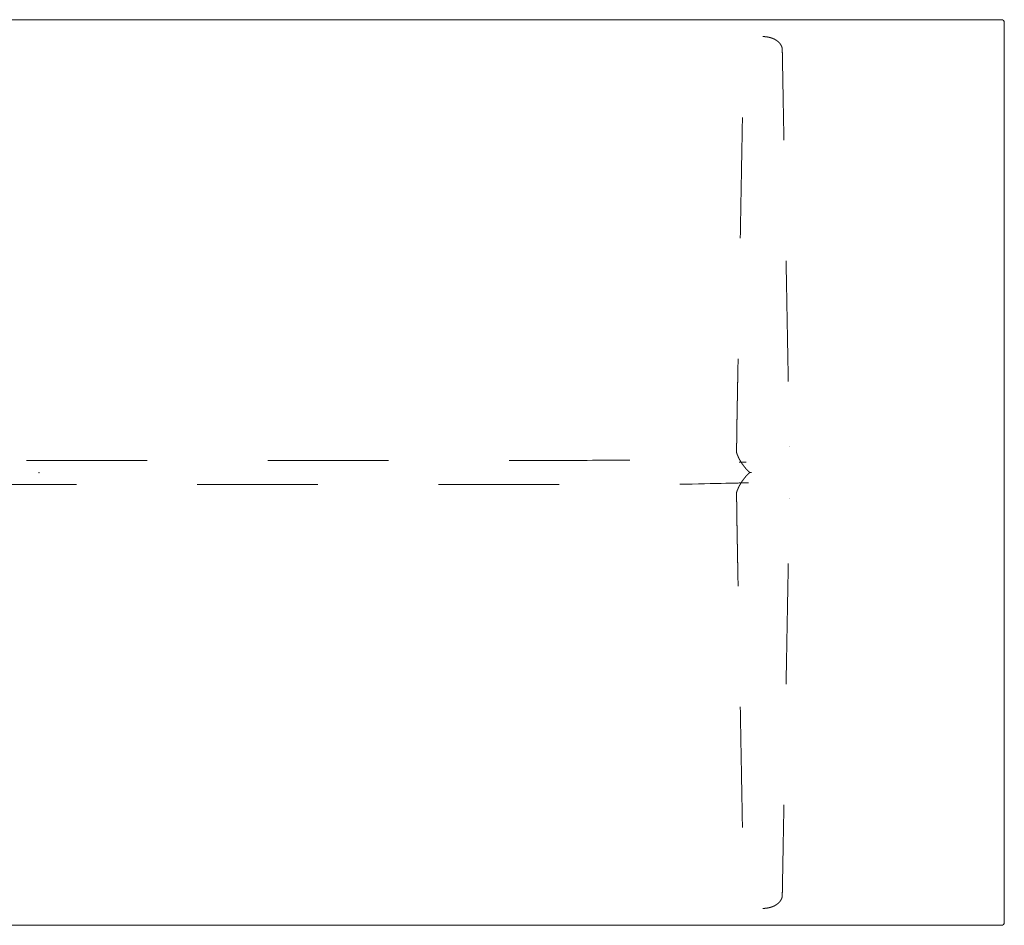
# Model space of a CAD drawing. Header units: metres. Extents: x -0.56 to 3.25, y -0.56 to 0.56.
# Tile 23 of 23: x 2.43 to 3.25, y -0.38 to 0.38. Entities that reach past the tile are written whole.
import ezdxf

# ---------------------------------------------------------------- set-up
doc = ezdxf.new("R2010")
doc.units = ezdxf.units.M
doc.header["$MEASUREMENT"] = 0
doc.linetypes.add('Dash Style-1', pattern=[0.10582, 0.0529, -0.05292])
for name, color, linetype, lineweight in [('72_VITRA_HRESID_D2_TB_FOOT_UNDER', 8, 'Dash Style-1', 5), ('72_VITRA_HRESID_D2_TB_TABLE_TOP', 7, 'Continuous', 5), ('D2SNAP', 1, 'Continuous', 5)]:
    doc.layers.add(name, color=color, linetype=linetype, lineweight=lineweight)
doc.layers.add('72_VITRA_INSERT', color=7, linetype='Continuous')

# ---------------------------------------------------------------- blocks, each defined once
blk = doc.blocks.new('72_VITRA_HRESID_D2_BELLEVILLE_TABLE_BISTRO_1600_X_750_FOOT_UNDER')
at = {"layer": '72_VITRA_HRESID_D2_TB_FOOT_UNDER'}
for points, weights, knots in [([(0.6, 0.361), (0.59958, 0.361), (0.59916, 0.36098), (0.59875, 0.36097), (0.59843, 0.36095), (0.59812, 0.36092), (0.59781, 0.3609), (0.59749, 0.36087), (0.59718, 0.36083), (0.59687, 0.36079), (0.59666, 0.36076), (0.59645, 0.36073), (0.59622, 0.36069), (0.59598, 0.36065), (0.59564, 0.36058), (0.5953, 0.36052), (0.59497, 0.36044), (0.59464, 0.36037), (0.59442, 0.36031), (0.59421, 0.36026), (0.59395, 0.36018), (0.5937, 0.36011), (0.59344, 0.36003), (0.59317, 0.35995), (0.59297, 0.35988), (0.59278, 0.35982), (0.59258, 0.35975), (0.59238, 0.35967), (0.59218, 0.3596), (0.59198, 0.35952), (0.59178, 0.35944), (0.59158, 0.35936), (0.59132, 0.35924), (0.59106, 0.35913), (0.5908, 0.359), (0.59055, 0.35887), (0.59036, 0.35878), (0.59018, 0.35868), (0.59, 0.35859), (0.58983, 0.35849), (0.58966, 0.3584), (0.5895, 0.3583), (0.58932, 0.35819), (0.58914, 0.35808), (0.58896, 0.35796), (0.58879, 0.35785), (0.58864, 0.35774), (0.58849, 0.35764), (0.58833, 0.35752), (0.58816, 0.3574), (0.58798, 0.35726), (0.5878, 0.35711), (0.58763, 0.35697), (0.58746, 0.35683), (0.5873, 0.35668), (0.58714, 0.35654), (0.58699, 0.35639), (0.58684, 0.35625), (0.58668, 0.35609), (0.58652, 0.35593), (0.58638, 0.35577), (0.58624, 0.35561), (0.58612, 0.35546), (0.58599, 0.35531), (0.5859, 0.35518), (0.5858, 0.35506), (0.58573, 0.35496), (0.58566, 0.35487), (0.58556, 0.35472), (0.58546, 0.35458), (0.58534, 0.35439), (0.58522, 0.35421), (0.58513, 0.35405), (0.58504, 0.35389), (0.58496, 0.35373), (0.58487, 0.35357), (0.5848, 0.35341), (0.58472, 0.35325), (0.58467, 0.35314), (0.58462, 0.35303), (0.58457, 0.3529), (0.58452, 0.35277), (0.58445, 0.35259), (0.58439, 0.35241), (0.58433, 0.35221), (0.58427, 0.352), (0.58422, 0.3518), (0.58417, 0.3516), (0.58413, 0.35139), (0.58409, 0.35119), (0.58407, 0.35099), (0.58404, 0.35079), (0.58403, 0.35064), (0.58402, 0.35049), (0.58401, 0.35034), (0.584, 0.35019), (0.584, 0.35), (0.58152, 0.21275), (0.57904, 0.07551), (0.57868, 0.05555), (0.57832, 0.03559), (0.5783, 0.03487), (0.57829, 0.03416), (0.57828, 0.03344), (0.57827, 0.03274), (0.57826, 0.03204), (0.57825, 0.03137), (0.57824, 0.03069), (0.57824, 0.03004), (0.57823, 0.02939), (0.57823, 0.02876), (0.57822, 0.02813), (0.57822, 0.02753), (0.57822, 0.02693), (0.57822, 0.02636), (0.57822, 0.02578), (0.57822, 0.02523), (0.57822, 0.02517), (0.57822, 0.02512), (0.57811, 0.02172), (0.578, 0.01833), (0.578, 0.01832), (0.578, 0.0183), (0.57797, 0.01724), (0.57823, 0.01621), (0.57823, 0.01621), (0.57823, 0.01621), (0.57823, 0.0162), (0.57823, 0.0162), (0.57835, 0.01572), (0.57853, 0.01526), (0.57853, 0.01526), (0.57853, 0.01526), (0.57864, 0.01496), (0.57877, 0.01465), (0.57889, 0.01434), (0.57909, 0.01389), (0.57928, 0.01344), (0.57953, 0.01289), (0.57979, 0.01234), (0.58008, 0.01176), (0.58037, 0.01118), (0.58068, 0.01061), (0.58099, 0.01004), (0.58132, 0.00948), (0.58164, 0.00892), (0.58199, 0.00837), (0.58234, 0.00783), (0.5827, 0.00729), (0.58306, 0.00676), (0.58344, 0.00623), (0.58382, 0.00571), (0.58421, 0.0052), (0.58461, 0.00468), (0.58504, 0.00417), (0.58546, 0.00366), (0.58578, 0.00329), (0.58611, 0.00293), (0.58632, 0.0027), (0.58652, 0.00248), (0.58684, 0.00214), (0.58715, 0.00181), (0.58758, 0.00138), (0.588, 0.00096), (0.58845, 0.00054), (0.58846, 0.00054), (0.58846, 0.00053), (0.58866, 0.00035), (0.5889, 0.00022), (0.589, 0.00017), (0.58911, 0.00012), (0.58932, 0.00001), (0.58957, 0), (0.58968, 0), (0.5898, 0), (0.58981, 0), (0.58982, 0), (0.6, 0), (0.61018, 0), (0.61019, 0), (0.6102, 0), (0.61032, 0), (0.61043, 0), (0.61068, 0.00001), (0.61089, 0.00012), (0.611, 0.00017), (0.6111, 0.00022), (0.61134, 0.00035), (0.61154, 0.00053), (0.61154, 0.00054), (0.61155, 0.00054), (0.612, 0.00096), (0.61242, 0.00138), (0.61285, 0.00181), (0.61316, 0.00214), (0.61348, 0.00248), (0.61368, 0.0027), (0.61389, 0.00293), (0.61422, 0.00329), (0.61454, 0.00366), (0.61496, 0.00417), (0.61539, 0.00468), (0.61579, 0.0052), (0.61618, 0.00571), (0.61656, 0.00623), (0.61694, 0.00676), (0.6173, 0.00729), (0.61766, 0.00783), (0.61801, 0.00837), (0.61836, 0.00892), (0.61868, 0.00948), (0.61901, 0.01004), (0.61932, 0.01061), (0.61963, 0.01118), (0.61992, 0.01176), (0.62021, 0.01234), (0.62047, 0.01289), (0.62072, 0.01344), (0.62091, 0.01389), (0.62111, 0.01434), (0.62123, 0.01465), (0.62136, 0.01496), (0.62147, 0.01526), (0.62147, 0.01526), (0.62147, 0.01526), (0.62165, 0.01572), (0.62177, 0.0162), (0.62177, 0.0162), (0.62177, 0.01621), (0.62177, 0.01621), (0.62177, 0.01621), (0.62203, 0.01724), (0.622, 0.0183), (0.622, 0.01832), (0.622, 0.01833), (0.62189, 0.02172), (0.62178, 0.02512), (0.62178, 0.02517), (0.62178, 0.02523), (0.62178, 0.02578), (0.62178, 0.02636), (0.62178, 0.02693), (0.62178, 0.02753), (0.62178, 0.02813), (0.62177, 0.02876), (0.62177, 0.02939), (0.62176, 0.03004), (0.62176, 0.03069), (0.62175, 0.03137), (0.62174, 0.03204), (0.62173, 0.03274), (0.62172, 0.03344), (0.62171, 0.03416), (0.6217, 0.03487), (0.62168, 0.03559), (0.62132, 0.05555), (0.62096, 0.07551), (0.61848, 0.21275), (0.616, 0.35), (0.616, 0.35019), (0.61599, 0.35034), (0.61598, 0.35049), (0.61597, 0.35064), (0.61596, 0.35079), (0.61593, 0.35099), (0.61591, 0.35119), (0.61587, 0.35139), (0.61583, 0.3516), (0.61578, 0.3518), (0.61573, 0.352), (0.61567, 0.35221), (0.61561, 0.35241), (0.61555, 0.35259), (0.61548, 0.35277), (0.61543, 0.3529), (0.61538, 0.35303), (0.61533, 0.35314), (0.61528, 0.35325), (0.6152, 0.35341), (0.61513, 0.35357), (0.61504, 0.35373), (0.61496, 0.35389), (0.61487, 0.35405), (0.61478, 0.35421), (0.61466, 0.35439), (0.61454, 0.35458), (0.61444, 0.35472), (0.61434, 0.35487), (0.61427, 0.35496), (0.6142, 0.35506), (0.6141, 0.35518), (0.61401, 0.35531), (0.61388, 0.35546), (0.61376, 0.35561), (0.61362, 0.35577), (0.61348, 0.35593), (0.61332, 0.35609), (0.61316, 0.35625), (0.61301, 0.35639), (0.61286, 0.35654), (0.6127, 0.35668), (0.61254, 0.35683), (0.61237, 0.35697), (0.6122, 0.35711), (0.61202, 0.35726), (0.61184, 0.3574), (0.61167, 0.35752), (0.61151, 0.35764), (0.61136, 0.35774), (0.61121, 0.35785), (0.61104, 0.35796), (0.61086, 0.35808), (0.61068, 0.35819), (0.6105, 0.3583), (0.61034, 0.3584), (0.61017, 0.35849), (0.61, 0.35859), (0.60982, 0.35868), (0.60964, 0.35878), (0.60945, 0.35887), (0.6092, 0.359), (0.60894, 0.35913), (0.60868, 0.35924), (0.60842, 0.35936), (0.60822, 0.35944), (0.60802, 0.35952), (0.60782, 0.3596), (0.60762, 0.35967), (0.60742, 0.35975), (0.60722, 0.35982), (0.60703, 0.35988), (0.60683, 0.35995), (0.60656, 0.36003), (0.6063, 0.36011), (0.60605, 0.36018), (0.60579, 0.36026), (0.60558, 0.36031), (0.60536, 0.36037), (0.60503, 0.36044), (0.6047, 0.36052), (0.60436, 0.36058), (0.60402, 0.36065), (0.60378, 0.36069), (0.60355, 0.36073), (0.60334, 0.36076), (0.60313, 0.36079), (0.60282, 0.36083), (0.60251, 0.36087), (0.60219, 0.3609), (0.60188, 0.36092), (0.60157, 0.36095), (0.60125, 0.36097), (0.60084, 0.36098), (0.60042, 0.361), (0.6, 0.361)], [1, 1, 1, 1, 1, 1, 1, 1, 1, 1, 1, 1, 1, 1, 1, 1, 1, 1, 1, 1, 1, 1, 1, 1, 1, 1, 1, 1, 1, 1, 1, 1, 1, 1, 1, 1, 1, 1, 1, 1, 1, 1, 1, 1, 1, 1, 1, 1, 1, 1, 1, 1, 1, 1, 1, 1, 1, 1, 1, 1, 1, 1, 1, 1, 1, 1, 1, 1, 1, 1, 1, 1, 1, 1, 1, 1, 1, 1, 1, 1, 1, 1, 1, 1, 1, 1, 1, 1, 1, 1, 1, 1, 1, 1, 1, 1, 1, 1, 1, 1, 1, 1, 1, 1, 1, 1, 1, 1, 1, 1, 1, 1, 1, 1, 1, 1, 1, 1, 1, 1, 1, 1, 1, 0.990949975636, 1, 1, 1, 1, 1, 0.99803479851, 1, 1, 1, 1, 1, 1, 1, 1, 1, 1, 1, 1, 1, 1, 1, 1, 1, 1, 1, 1, 1, 1, 1, 1, 1, 1, 1, 1, 1, 1, 1, 1, 1, 1, 1, 1, 1, 0.990926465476, 1, 1, 1, 0.97345508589, 1, 1, 1, 0.99998029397, 1, 1, 1, 0.999980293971, 1, 1, 1, 0.97345508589, 1, 1, 1, 0.990926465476, 1, 1, 1, 1, 1, 1, 1, 1, 1, 1, 1, 1, 1, 1, 1, 1, 1, 1, 1, 1, 1, 1, 1, 1, 1, 1, 1, 1, 1, 1, 1, 1, 1, 1, 1, 1, 1, 0.998034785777, 1, 1, 1, 1, 1, 0.990949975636, 1, 1, 1, 1, 1, 1, 1, 1, 1, 1, 1, 1, 1, 1, 1, 1, 1, 1, 1, 1, 1, 1, 1, 1, 1, 1, 1, 1, 1, 1, 1, 1, 1, 1, 1, 1, 1, 1, 1, 1, 1, 1, 1, 1, 1, 1, 1, 1, 1, 1, 1, 1, 1, 1, 1, 1, 1, 1, 1, 1, 1, 1, 1, 1, 1, 1, 1, 1, 1, 1, 1, 1, 1, 1, 1, 1, 1, 1, 1, 1, 1, 1, 1, 1, 1, 1, 1, 1, 1, 1, 1, 1, 1, 1, 1, 1, 1, 1, 1, 1, 1, 1, 1, 1, 1, 1, 1, 1, 1, 1, 1, 1, 1, 1, 1, 1, 1, 1, 1, 1, 1, 1, 1], [0, 0, 0, 0.000508, 0.000508, 0.001016, 0.001016, 0.001524, 0.001524, 0.002032, 0.002032, 0.00254, 0.00254, 0.003048, 0.003048, 0.003556, 0.003556, 0.004064, 0.004064, 0.004572, 0.004572, 0.00508, 0.00508, 0.005588, 0.005588, 0.006096, 0.006096, 0.006604, 0.006604, 0.007112, 0.007112, 0.007619, 0.007619, 0.008127, 0.008127, 0.008635, 0.008635, 0.009143, 0.009143, 0.009651, 0.009651, 0.010159, 0.010159, 0.010667, 0.010667, 0.011175, 0.011175, 0.011683, 0.011683, 0.012191, 0.012191, 0.012699, 0.012699, 0.013207, 0.013207, 0.013715, 0.013715, 0.014223, 0.014223, 0.014731, 0.014731, 0.015239, 0.015239, 0.015747, 0.015747, 0.016255, 0.016255, 0.016763, 0.016763, 0.017271, 0.017271, 0.017779, 0.017779, 0.018287, 0.018287, 0.018795, 0.018795, 0.019303, 0.019303, 0.019811, 0.019811, 0.020319, 0.020319, 0.020827, 0.020827, 0.021335, 0.021335, 0.021843, 0.021843, 0.02235, 0.02235, 0.022858, 0.022858, 0.023366, 0.023366, 0.023874, 0.023874, 0.024382, 0.024382, 0.386828, 0.386828, 0.439542, 0.439542, 0.441431, 0.441431, 0.44332, 0.44332, 0.445209, 0.445209, 0.447097, 0.447097, 0.448986, 0.448986, 0.450875, 0.450875, 0.452764, 0.452764, 0.454653, 0.454653, 0.454851, 0.454851, 0.466508, 0.466508, 0.466552, 0.466552, 0.470162, 0.470162, 0.470166, 0.470166, 0.470188, 0.470188, 0.471868, 0.471868, 0.471872, 0.471872, 0.472972, 0.472972, 0.474072, 0.474072, 0.475172, 0.475172, 0.476272, 0.476272, 0.477372, 0.477372, 0.478472, 0.478472, 0.479572, 0.479572, 0.480672, 0.480672, 0.481772, 0.481772, 0.482872, 0.482872, 0.483972, 0.483972, 0.485072, 0.485072, 0.486172, 0.486172, 0.487272, 0.487272, 0.488372, 0.488372, 0.489472, 0.489472, 0.489488, 0.489488, 0.489971, 0.489971, 0.49018, 0.49018, 0.490605, 0.490605, 0.490815, 0.490815, 0.490831, 0.490831, 0.509169, 0.509169, 0.509185, 0.509185, 0.509395, 0.509395, 0.50982, 0.50982, 0.510029, 0.510029, 0.510512, 0.510512, 0.510528, 0.510528, 0.511628, 0.511628, 0.512728, 0.512728, 0.513828, 0.513828, 0.514928, 0.514928, 0.516028, 0.516028, 0.517128, 0.517128, 0.518228, 0.518228, 0.519328, 0.519328, 0.520428, 0.520428, 0.521528, 0.521528, 0.522628, 0.522628, 0.523728, 0.523728, 0.524828, 0.524828, 0.525928, 0.525928, 0.527028, 0.527028, 0.528128, 0.528128, 0.528132, 0.528132, 0.529812, 0.529812, 0.529834, 0.529834, 0.529838, 0.529838, 0.533448, 0.533448, 0.533492, 0.533492, 0.545149, 0.545149, 0.545347, 0.545347, 0.547236, 0.547236, 0.549125, 0.549125, 0.551014, 0.551014, 0.552903, 0.552903, 0.554791, 0.554791, 0.55668, 0.55668, 0.558569, 0.558569, 0.560458, 0.560458, 0.613172, 0.613172, 0.975618, 0.975618, 0.976126, 0.976126, 0.976634, 0.976634, 0.977142, 0.977142, 0.97765, 0.97765, 0.978157, 0.978157, 0.978665, 0.978665, 0.979173, 0.979173, 0.979681, 0.979681, 0.980189, 0.980189, 0.980697, 0.980697, 0.981205, 0.981205, 0.981713, 0.981713, 0.982221, 0.982221, 0.982729, 0.982729, 0.983237, 0.983237, 0.983745, 0.983745, 0.984253, 0.984253, 0.984761, 0.984761, 0.985269, 0.985269, 0.985777, 0.985777, 0.986285, 0.986285, 0.986793, 0.986793, 0.987301, 0.987301, 0.987809, 0.987809, 0.988317, 0.988317, 0.988825, 0.988825, 0.989333, 0.989333, 0.989841, 0.989841, 0.990349, 0.990349, 0.990857, 0.990857, 0.991365, 0.991365, 0.991873, 0.991873, 0.992381, 0.992381, 0.992888, 0.992888, 0.993396, 0.993396, 0.993904, 0.993904, 0.994412, 0.994412, 0.99492, 0.99492, 0.995428, 0.995428, 0.995936, 0.995936, 0.996444, 0.996444, 0.996952, 0.996952, 0.99746, 0.99746, 0.997968, 0.997968, 0.998476, 0.998476, 0.998984, 0.998984, 0.999492, 0.999492, 1, 1, 1]), ([(-0.5898, 0), (-0.58981, 0), (-0.58982, 0), (-0.58981, 0), (-0.5898, 0), (-0.58968, 0), (-0.58957, 0), (-0.58932, -0.00001), (-0.58911, -0.00012), (-0.589, -0.00017), (-0.5889, -0.00022), (-0.58866, -0.00035), (-0.58846, -0.00053), (-0.58846, -0.00054), (-0.58845, -0.00054), (-0.588, -0.00096), (-0.58758, -0.00138), (-0.58715, -0.00181), (-0.58684, -0.00214), (-0.58652, -0.00248), (-0.58632, -0.0027), (-0.58611, -0.00293), (-0.58578, -0.00329), (-0.58546, -0.00366), (-0.58504, -0.00417), (-0.58461, -0.00468), (-0.58421, -0.0052), (-0.58382, -0.00571), (-0.58344, -0.00623), (-0.58306, -0.00676), (-0.5827, -0.00729), (-0.58234, -0.00783), (-0.58199, -0.00837), (-0.58164, -0.00892), (-0.58132, -0.00948), (-0.58116, -0.00974), (-0.58102, -0.01), (0, -0.01), (0.58102, -0.01), (0.58116, -0.00974), (0.58132, -0.00948), (0.58164, -0.00892), (0.58199, -0.00837), (0.58234, -0.00783), (0.5827, -0.00729), (0.58306, -0.00676), (0.58344, -0.00623), (0.58382, -0.00571), (0.58421, -0.0052), (0.58461, -0.00468), (0.58504, -0.00417), (0.58546, -0.00366), (0.58578, -0.00329), (0.58611, -0.00293), (0.58632, -0.0027), (0.58652, -0.00248), (0.58684, -0.00214), (0.58715, -0.00181), (0.58758, -0.00138), (0.588, -0.00096), (0.58845, -0.00054), (0.58846, -0.00054), (0.58846, -0.00053), (0.58866, -0.00035), (0.5889, -0.00022), (0.589, -0.00017), (0.58911, -0.00012), (0.58932, -0.00001), (0.58957, 0), (0.58968, 0), (0.5898, 0), (0.58981, 0), (0.58982, 0), (0.58981, 0), (0.5898, 0), (0.58968, 0), (0.58957, 0), (0.58932, 0.00001), (0.58911, 0.00012), (0.589, 0.00017), (0.5889, 0.00022), (0.58866, 0.00035), (0.58846, 0.00053), (0.58846, 0.00054), (0.58845, 0.00054), (0.588, 0.00096), (0.58758, 0.00138), (0.58715, 0.00181), (0.58684, 0.00214), (0.58652, 0.00248), (0.58632, 0.0027), (0.58611, 0.00293), (0.58578, 0.00329), (0.58546, 0.00366), (0.58504, 0.00417), (0.58461, 0.00468), (0.58421, 0.0052), (0.58382, 0.00571), (0.58344, 0.00623), (0.58306, 0.00676), (0.5827, 0.00729), (0.58234, 0.00783), (0.58199, 0.00837), (0.58164, 0.00892), (0.58132, 0.00948), (0.58116, 0.00974), (0.58102, 0.01), (0, 0.01), (-0.58102, 0.01), (-0.58116, 0.00974), (-0.58132, 0.00948), (-0.58164, 0.00892), (-0.58199, 0.00837), (-0.58234, 0.00783), (-0.5827, 0.00729), (-0.58306, 0.00676), (-0.58344, 0.00623), (-0.58382, 0.00571), (-0.58421, 0.0052), (-0.58461, 0.00468), (-0.58504, 0.00417), (-0.58546, 0.00366), (-0.58578, 0.00329), (-0.58611, 0.00293), (-0.58632, 0.0027), (-0.58652, 0.00248), (-0.58684, 0.00214), (-0.58715, 0.00181), (-0.58758, 0.00138), (-0.588, 0.00096), (-0.58845, 0.00054), (-0.58846, 0.00054), (-0.58846, 0.00053), (-0.58866, 0.00035), (-0.5889, 0.00022), (-0.589, 0.00017), (-0.58911, 0.00012), (-0.58932, 0.00001), (-0.58957, 0), (-0.58968, 0), (-0.5898, 0)], [1, 0.999980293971, 1, 0.999980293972, 1, 1, 1, 0.97345508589, 1, 1, 1, 0.990926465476, 1, 1, 1, 1, 1, 1, 1, 1, 1, 1, 1, 1, 1, 1, 1, 1, 1, 1, 1, 1, 1, 1, 1, 1, 1, 1, 1, 1, 1, 1, 1, 1, 1, 1, 1, 1, 1, 1, 1, 1, 1, 1, 1, 1, 1, 1, 1, 1, 1, 1, 1, 0.990926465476, 1, 1, 1, 0.97345508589, 1, 1, 1, 0.999980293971, 1, 0.999980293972, 1, 1, 1, 0.97345508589, 1, 1, 1, 0.990926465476, 1, 1, 1, 1, 1, 1, 1, 1, 1, 1, 1, 1, 1, 1, 1, 1, 1, 1, 1, 1, 1, 1, 1, 1, 1, 1, 1, 1, 1, 1, 1, 1, 1, 1, 1, 1, 1, 1, 1, 1, 1, 1, 1, 1, 1, 1, 1, 1, 1, 1, 1, 0.990926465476, 1, 1, 1, 0.97345508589, 1, 1, 1], [0, 0, 0, 0.000008, 0.000008, 0.000016, 0.000016, 0.00012, 0.00012, 0.00033, 0.00033, 0.000434, 0.000434, 0.000672, 0.000672, 0.00068, 0.00068, 0.001224, 0.001224, 0.001768, 0.001768, 0.002312, 0.002312, 0.002856, 0.002856, 0.0034, 0.0034, 0.003944, 0.003944, 0.004487, 0.004487, 0.005031, 0.005031, 0.005575, 0.005575, 0.006119, 0.006119, 0.00637, 0.00637, 0.493646, 0.493646, 0.493897, 0.493897, 0.494441, 0.494441, 0.494985, 0.494985, 0.495529, 0.495529, 0.496072, 0.496072, 0.496616, 0.496616, 0.49716, 0.49716, 0.497704, 0.497704, 0.498248, 0.498248, 0.498792, 0.498792, 0.499336, 0.499336, 0.499344, 0.499344, 0.499582, 0.499582, 0.499686, 0.499686, 0.499896, 0.499896, 0.5, 0.5, 0.500008, 0.500008, 0.500016, 0.500016, 0.50012, 0.50012, 0.50033, 0.50033, 0.500434, 0.500434, 0.500672, 0.500672, 0.50068, 0.50068, 0.501224, 0.501224, 0.501768, 0.501768, 0.502312, 0.502312, 0.502856, 0.502856, 0.5034, 0.5034, 0.503944, 0.503944, 0.504487, 0.504487, 0.505031, 0.505031, 0.505575, 0.505575, 0.506119, 0.506119, 0.50637, 0.50637, 0.993646, 0.993646, 0.993897, 0.993897, 0.994441, 0.994441, 0.994985, 0.994985, 0.995529, 0.995529, 0.996072, 0.996072, 0.996616, 0.996616, 0.99716, 0.99716, 0.997704, 0.997704, 0.998248, 0.998248, 0.998792, 0.998792, 0.999336, 0.999336, 0.999344, 0.999344, 0.999582, 0.999582, 0.999686, 0.999686, 0.999896, 0.999896, 1, 1, 1]), ([(0.6, -0.361), (0.59958, -0.361), (0.59916, -0.36098), (0.59875, -0.36097), (0.59843, -0.36095), (0.59812, -0.36092), (0.59781, -0.3609), (0.59749, -0.36087), (0.59718, -0.36083), (0.59687, -0.36079), (0.59666, -0.36076), (0.59645, -0.36073), (0.59622, -0.36069), (0.59598, -0.36065), (0.59564, -0.36058), (0.5953, -0.36052), (0.59497, -0.36044), (0.59464, -0.36037), (0.59442, -0.36031), (0.59421, -0.36026), (0.59395, -0.36018), (0.5937, -0.36011), (0.59344, -0.36003), (0.59317, -0.35995), (0.59297, -0.35988), (0.59278, -0.35982), (0.59258, -0.35975), (0.59238, -0.35967), (0.59218, -0.3596), (0.59198, -0.35952), (0.59178, -0.35944), (0.59158, -0.35936), (0.59132, -0.35924), (0.59106, -0.35913), (0.5908, -0.359), (0.59055, -0.35887), (0.59036, -0.35878), (0.59018, -0.35868), (0.59, -0.35859), (0.58983, -0.35849), (0.58966, -0.3584), (0.5895, -0.3583), (0.58932, -0.35819), (0.58914, -0.35808), (0.58896, -0.35796), (0.58879, -0.35785), (0.58864, -0.35774), (0.58849, -0.35764), (0.58833, -0.35752), (0.58816, -0.3574), (0.58798, -0.35726), (0.5878, -0.35711), (0.58763, -0.35697), (0.58746, -0.35683), (0.5873, -0.35668), (0.58714, -0.35654), (0.58699, -0.35639), (0.58684, -0.35625), (0.58668, -0.35609), (0.58652, -0.35593), (0.58638, -0.35577), (0.58624, -0.35561), (0.58612, -0.35546), (0.58599, -0.35531), (0.5859, -0.35518), (0.5858, -0.35506), (0.58573, -0.35496), (0.58566, -0.35487), (0.58556, -0.35472), (0.58546, -0.35458), (0.58534, -0.35439), (0.58522, -0.35421), (0.58513, -0.35405), (0.58504, -0.35389), (0.58496, -0.35373), (0.58487, -0.35357), (0.5848, -0.35341), (0.58472, -0.35325), (0.58467, -0.35314), (0.58462, -0.35303), (0.58457, -0.3529), (0.58452, -0.35277), (0.58445, -0.35259), (0.58439, -0.35241), (0.58433, -0.35221), (0.58427, -0.352), (0.58422, -0.3518), (0.58417, -0.3516), (0.58413, -0.35139), (0.58409, -0.35119), (0.58407, -0.35099), (0.58404, -0.35079), (0.58403, -0.35064), (0.58402, -0.35049), (0.58401, -0.35034), (0.584, -0.35019), (0.584, -0.35), (0.58152, -0.21275), (0.57904, -0.07551), (0.57868, -0.05555), (0.57832, -0.03559), (0.5783, -0.03487), (0.57829, -0.03416), (0.57828, -0.03344), (0.57827, -0.03274), (0.57826, -0.03204), (0.57825, -0.03137), (0.57824, -0.03069), (0.57824, -0.03004), (0.57823, -0.02939), (0.57823, -0.02876), (0.57822, -0.02813), (0.57822, -0.02753), (0.57822, -0.02693), (0.57822, -0.02636), (0.57822, -0.02578), (0.57822, -0.02523), (0.57822, -0.02517), (0.57822, -0.02512), (0.57811, -0.02172), (0.578, -0.01833), (0.578, -0.01832), (0.578, -0.0183), (0.57797, -0.01724), (0.57823, -0.01621), (0.57823, -0.01621), (0.57823, -0.01621), (0.57823, -0.0162), (0.57823, -0.0162), (0.57835, -0.01572), (0.57853, -0.01526), (0.57853, -0.01526), (0.57853, -0.01526), (0.57864, -0.01496), (0.57877, -0.01465), (0.57889, -0.01434), (0.57909, -0.01389), (0.57928, -0.01344), (0.57953, -0.01289), (0.57979, -0.01234), (0.58008, -0.01176), (0.58037, -0.01118), (0.58068, -0.01061), (0.58099, -0.01004), (0.58132, -0.00948), (0.58164, -0.00892), (0.58199, -0.00837), (0.58234, -0.00783), (0.5827, -0.00729), (0.58306, -0.00676), (0.58344, -0.00623), (0.58382, -0.00571), (0.58421, -0.0052), (0.58461, -0.00468), (0.58504, -0.00417), (0.58546, -0.00366), (0.58578, -0.00329), (0.58611, -0.00293), (0.58632, -0.0027), (0.58652, -0.00248), (0.58684, -0.00214), (0.58715, -0.00181), (0.58758, -0.00138), (0.588, -0.00096), (0.58845, -0.00054), (0.58846, -0.00054), (0.58846, -0.00053), (0.58866, -0.00035), (0.5889, -0.00022), (0.589, -0.00017), (0.58911, -0.00012), (0.58932, -0.00001), (0.58957, 0), (0.58968, 0), (0.5898, 0), (0.58981, 0), (0.58982, 0), (0.6, 0), (0.61018, 0), (0.61019, 0), (0.6102, 0), (0.61032, 0), (0.61043, 0), (0.61068, -0.00001), (0.61089, -0.00012), (0.611, -0.00017), (0.6111, -0.00022), (0.61134, -0.00035), (0.61154, -0.00053), (0.61154, -0.00054), (0.61155, -0.00054), (0.612, -0.00096), (0.61242, -0.00138), (0.61285, -0.00181), (0.61316, -0.00214), (0.61348, -0.00248), (0.61368, -0.0027), (0.61389, -0.00293), (0.61422, -0.00329), (0.61454, -0.00366), (0.61496, -0.00417), (0.61539, -0.00468), (0.61579, -0.0052), (0.61618, -0.00571), (0.61656, -0.00623), (0.61694, -0.00676), (0.6173, -0.00729), (0.61766, -0.00783), (0.61801, -0.00837), (0.61836, -0.00892), (0.61868, -0.00948), (0.61901, -0.01004), (0.61932, -0.01061), (0.61963, -0.01118), (0.61992, -0.01176), (0.62021, -0.01234), (0.62047, -0.01289), (0.62072, -0.01344), (0.62091, -0.01389), (0.62111, -0.01434), (0.62123, -0.01465), (0.62136, -0.01496), (0.62147, -0.01526), (0.62147, -0.01526), (0.62147, -0.01526), (0.62165, -0.01572), (0.62177, -0.0162), (0.62177, -0.0162), (0.62177, -0.01621), (0.62177, -0.01621), (0.62177, -0.01621), (0.62203, -0.01724), (0.622, -0.0183), (0.622, -0.01832), (0.622, -0.01833), (0.62189, -0.02172), (0.62178, -0.02512), (0.62178, -0.02517), (0.62178, -0.02523), (0.62178, -0.02578), (0.62178, -0.02636), (0.62178, -0.02693), (0.62178, -0.02753), (0.62178, -0.02813), (0.62177, -0.02876), (0.62177, -0.02939), (0.62176, -0.03004), (0.62176, -0.03069), (0.62175, -0.03137), (0.62174, -0.03204), (0.62173, -0.03274), (0.62172, -0.03344), (0.62171, -0.03416), (0.6217, -0.03487), (0.62168, -0.03559), (0.62132, -0.05555), (0.62096, -0.07551), (0.61848, -0.21275), (0.616, -0.35), (0.616, -0.35019), (0.61599, -0.35034), (0.61598, -0.35049), (0.61597, -0.35064), (0.61596, -0.35079), (0.61593, -0.35099), (0.61591, -0.35119), (0.61587, -0.35139), (0.61583, -0.3516), (0.61578, -0.3518), (0.61573, -0.352), (0.61567, -0.35221), (0.61561, -0.35241), (0.61555, -0.35259), (0.61548, -0.35277), (0.61543, -0.3529), (0.61538, -0.35303), (0.61533, -0.35314), (0.61528, -0.35325), (0.6152, -0.35341), (0.61513, -0.35357), (0.61504, -0.35373), (0.61496, -0.35389), (0.61487, -0.35405), (0.61478, -0.35421), (0.61466, -0.35439), (0.61454, -0.35458), (0.61444, -0.35472), (0.61434, -0.35487), (0.61427, -0.35496), (0.6142, -0.35506), (0.6141, -0.35518), (0.61401, -0.35531), (0.61388, -0.35546), (0.61376, -0.35561), (0.61362, -0.35577), (0.61348, -0.35593), (0.61332, -0.35609), (0.61316, -0.35625), (0.61301, -0.35639), (0.61286, -0.35654), (0.6127, -0.35668), (0.61254, -0.35683), (0.61237, -0.35697), (0.6122, -0.35711), (0.61202, -0.35726), (0.61184, -0.3574), (0.61167, -0.35752), (0.61151, -0.35764), (0.61136, -0.35774), (0.61121, -0.35785), (0.61104, -0.35796), (0.61086, -0.35808), (0.61068, -0.35819), (0.6105, -0.3583), (0.61034, -0.3584), (0.61017, -0.35849), (0.61, -0.35859), (0.60982, -0.35868), (0.60964, -0.35878), (0.60945, -0.35887), (0.6092, -0.359), (0.60894, -0.35913), (0.60868, -0.35924), (0.60842, -0.35936), (0.60822, -0.35944), (0.60802, -0.35952), (0.60782, -0.3596), (0.60762, -0.35967), (0.60742, -0.35975), (0.60722, -0.35982), (0.60703, -0.35988), (0.60683, -0.35995), (0.60656, -0.36003), (0.6063, -0.36011), (0.60605, -0.36018), (0.60579, -0.36026), (0.60558, -0.36031), (0.60536, -0.36037), (0.60503, -0.36044), (0.6047, -0.36052), (0.60436, -0.36058), (0.60402, -0.36065), (0.60378, -0.36069), (0.60355, -0.36073), (0.60334, -0.36076), (0.60313, -0.36079), (0.60282, -0.36083), (0.60251, -0.36087), (0.60219, -0.3609), (0.60188, -0.36092), (0.60157, -0.36095), (0.60125, -0.36097), (0.60084, -0.36098), (0.60042, -0.361), (0.6, -0.361)], [1, 1, 1, 1, 1, 1, 1, 1, 1, 1, 1, 1, 1, 1, 1, 1, 1, 1, 1, 1, 1, 1, 1, 1, 1, 1, 1, 1, 1, 1, 1, 1, 1, 1, 1, 1, 1, 1, 1, 1, 1, 1, 1, 1, 1, 1, 1, 1, 1, 1, 1, 1, 1, 1, 1, 1, 1, 1, 1, 1, 1, 1, 1, 1, 1, 1, 1, 1, 1, 1, 1, 1, 1, 1, 1, 1, 1, 1, 1, 1, 1, 1, 1, 1, 1, 1, 1, 1, 1, 1, 1, 1, 1, 1, 1, 1, 1, 1, 1, 1, 1, 1, 1, 1, 1, 1, 1, 1, 1, 1, 1, 1, 1, 1, 1, 1, 1, 1, 1, 1, 1, 1, 1, 0.990949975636, 1, 1, 1, 1, 1, 0.99803479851, 1, 1, 1, 1, 1, 1, 1, 1, 1, 1, 1, 1, 1, 1, 1, 1, 1, 1, 1, 1, 1, 1, 1, 1, 1, 1, 1, 1, 1, 1, 1, 1, 1, 1, 1, 1, 1, 0.990926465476, 1, 1, 1, 0.97345508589, 1, 1, 1, 0.99998029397, 1, 1, 1, 0.999980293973, 1, 1, 1, 0.97345508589, 1, 1, 1, 0.990926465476, 1, 1, 1, 1, 1, 1, 1, 1, 1, 1, 1, 1, 1, 1, 1, 1, 1, 1, 1, 1, 1, 1, 1, 1, 1, 1, 1, 1, 1, 1, 1, 1, 1, 1, 1, 1, 1, 0.998034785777, 1, 1, 1, 1, 1, 0.990949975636, 1, 1, 1, 1, 1, 1, 1, 1, 1, 1, 1, 1, 1, 1, 1, 1, 1, 1, 1, 1, 1, 1, 1, 1, 1, 1, 1, 1, 1, 1, 1, 1, 1, 1, 1, 1, 1, 1, 1, 1, 1, 1, 1, 1, 1, 1, 1, 1, 1, 1, 1, 1, 1, 1, 1, 1, 1, 1, 1, 1, 1, 1, 1, 1, 1, 1, 1, 1, 1, 1, 1, 1, 1, 1, 1, 1, 1, 1, 1, 1, 1, 1, 1, 1, 1, 1, 1, 1, 1, 1, 1, 1, 1, 1, 1, 1, 1, 1, 1, 1, 1, 1, 1, 1, 1, 1, 1, 1, 1, 1, 1, 1, 1, 1, 1, 1, 1, 1, 1, 1, 1, 1, 1], [0, 0, 0, 0.000508, 0.000508, 0.001016, 0.001016, 0.001524, 0.001524, 0.002032, 0.002032, 0.00254, 0.00254, 0.003048, 0.003048, 0.003556, 0.003556, 0.004064, 0.004064, 0.004572, 0.004572, 0.00508, 0.00508, 0.005588, 0.005588, 0.006096, 0.006096, 0.006604, 0.006604, 0.007112, 0.007112, 0.007619, 0.007619, 0.008127, 0.008127, 0.008635, 0.008635, 0.009143, 0.009143, 0.009651, 0.009651, 0.010159, 0.010159, 0.010667, 0.010667, 0.011175, 0.011175, 0.011683, 0.011683, 0.012191, 0.012191, 0.012699, 0.012699, 0.013207, 0.013207, 0.013715, 0.013715, 0.014223, 0.014223, 0.014731, 0.014731, 0.015239, 0.015239, 0.015747, 0.015747, 0.016255, 0.016255, 0.016763, 0.016763, 0.017271, 0.017271, 0.017779, 0.017779, 0.018287, 0.018287, 0.018795, 0.018795, 0.019303, 0.019303, 0.019811, 0.019811, 0.020319, 0.020319, 0.020827, 0.020827, 0.021335, 0.021335, 0.021843, 0.021843, 0.02235, 0.02235, 0.022858, 0.022858, 0.023366, 0.023366, 0.023874, 0.023874, 0.024382, 0.024382, 0.386828, 0.386828, 0.439542, 0.439542, 0.441431, 0.441431, 0.44332, 0.44332, 0.445209, 0.445209, 0.447097, 0.447097, 0.448986, 0.448986, 0.450875, 0.450875, 0.452764, 0.452764, 0.454653, 0.454653, 0.454851, 0.454851, 0.466508, 0.466508, 0.466552, 0.466552, 0.470162, 0.470162, 0.470166, 0.470166, 0.470188, 0.470188, 0.471868, 0.471868, 0.471872, 0.471872, 0.472972, 0.472972, 0.474072, 0.474072, 0.475172, 0.475172, 0.476272, 0.476272, 0.477372, 0.477372, 0.478472, 0.478472, 0.479572, 0.479572, 0.480672, 0.480672, 0.481772, 0.481772, 0.482872, 0.482872, 0.483972, 0.483972, 0.485072, 0.485072, 0.486172, 0.486172, 0.487272, 0.487272, 0.488372, 0.488372, 0.489472, 0.489472, 0.489488, 0.489488, 0.489971, 0.489971, 0.49018, 0.49018, 0.490605, 0.490605, 0.490815, 0.490815, 0.490831, 0.490831, 0.509169, 0.509169, 0.509185, 0.509185, 0.509395, 0.509395, 0.50982, 0.50982, 0.510029, 0.510029, 0.510512, 0.510512, 0.510528, 0.510528, 0.511628, 0.511628, 0.512728, 0.512728, 0.513828, 0.513828, 0.514928, 0.514928, 0.516028, 0.516028, 0.517128, 0.517128, 0.518228, 0.518228, 0.519328, 0.519328, 0.520428, 0.520428, 0.521528, 0.521528, 0.522628, 0.522628, 0.523728, 0.523728, 0.524828, 0.524828, 0.525928, 0.525928, 0.527028, 0.527028, 0.528128, 0.528128, 0.528132, 0.528132, 0.529812, 0.529812, 0.529834, 0.529834, 0.529838, 0.529838, 0.533448, 0.533448, 0.533492, 0.533492, 0.545149, 0.545149, 0.545347, 0.545347, 0.547236, 0.547236, 0.549125, 0.549125, 0.551014, 0.551014, 0.552903, 0.552903, 0.554791, 0.554791, 0.55668, 0.55668, 0.558569, 0.558569, 0.560458, 0.560458, 0.613172, 0.613172, 0.975618, 0.975618, 0.976126, 0.976126, 0.976634, 0.976634, 0.977142, 0.977142, 0.97765, 0.97765, 0.978157, 0.978157, 0.978665, 0.978665, 0.979173, 0.979173, 0.979681, 0.979681, 0.980189, 0.980189, 0.980697, 0.980697, 0.981205, 0.981205, 0.981713, 0.981713, 0.982221, 0.982221, 0.982729, 0.982729, 0.983237, 0.983237, 0.983745, 0.983745, 0.984253, 0.984253, 0.984761, 0.984761, 0.985269, 0.985269, 0.985777, 0.985777, 0.986285, 0.986285, 0.986793, 0.986793, 0.987301, 0.987301, 0.987809, 0.987809, 0.988317, 0.988317, 0.988825, 0.988825, 0.989333, 0.989333, 0.989841, 0.989841, 0.990349, 0.990349, 0.990857, 0.990857, 0.991365, 0.991365, 0.991873, 0.991873, 0.992381, 0.992381, 0.992888, 0.992888, 0.993396, 0.993396, 0.993904, 0.993904, 0.994412, 0.994412, 0.99492, 0.99492, 0.995428, 0.995428, 0.995936, 0.995936, 0.996444, 0.996444, 0.996952, 0.996952, 0.99746, 0.99746, 0.997968, 0.997968, 0.998476, 0.998476, 0.998984, 0.998984, 0.999492, 0.999492, 1, 1, 1])]:
    blk.add_rational_spline(points, weights, degree=2, knots=knots, dxfattribs=at)
at = {"layer": 'D2SNAP', "linetype": 'Continuous', "lineweight": 5}
blk.add_point((0, 0), dxfattribs=at)
blk = doc.blocks.new('72_VITRA_HRESID_D2_BELLEVILLE_TABLE_BISTRO_1600_X_750_TABLE_TOP')
at = {"layer": '72_VITRA_HRESID_D2_TB_TABLE_TOP', "flags": 128}
blk.add_lwpolyline([(-0.7975, -0.375), (0.7975, -0.375, 0.414214), (0.8, -0.3725), (0.8, 0.3725, 0.414214), (0.7975, 0.375), (-0.7975, 0.375, 0.414214), (-0.8, 0.3725), (-0.8, -0.3725, 0.414214), (-0.7975, -0.375)], format="xyb", close=True, dxfattribs=at)
at = {"layer": 'D2SNAP', "linetype": 'Continuous', "lineweight": 5}
blk.add_point((0, 0), dxfattribs=at)
blk = doc.blocks.new('72vitra_hresid2D14D692E06CE44068A0A13422C3CA004')
for name in ['72_VITRA_HRESID_D2_BELLEVILLE_TABLE_BISTRO_1600_X_750_TABLE_TOP', '72_VITRA_HRESID_D2_BELLEVILLE_TABLE_BISTRO_1600_X_750_FOOT_UNDER']:
    blk.add_blockref(name, (0, 0))
blk = doc.blocks.new('XCAD031892642607F421A11BAC177B909910D8')
at = {"color": 7}
blk.add_blockref('72vitra_hresid2D14D692E06CE44068A0A13422C3CA004', (0, 0), dxfattribs=at)

msp = doc.modelspace()

# ---------------------------------------------------------------- block references
at = {"layer": '72_VITRA_INSERT'}
msp.add_blockref('XCAD031892642607F421A11BAC177B909910D8', (2.44526, 0), dxfattribs=at)

doc.saveas('drawing.dxf')
